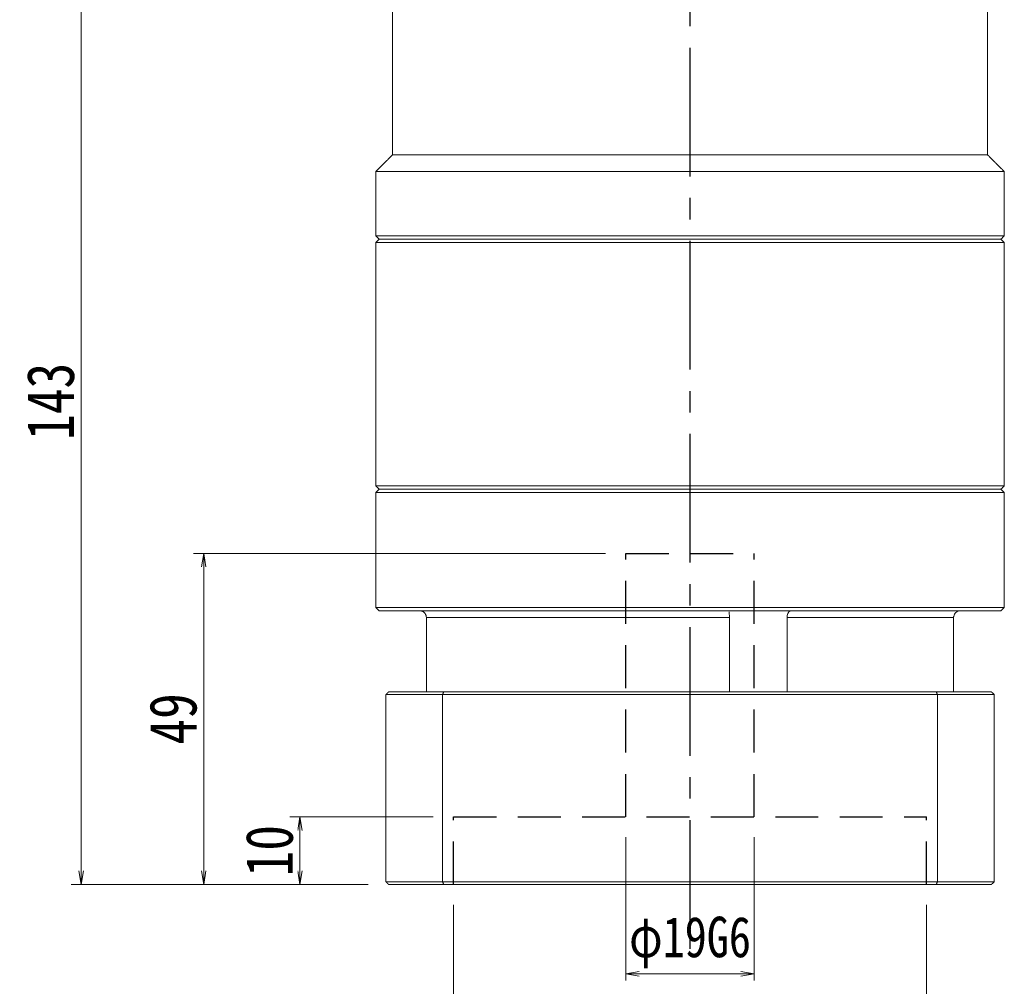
# Model space of a CAD drawing. Header units: millimetres. Extents: x -371 to 402, y -231 to 307.
# Tile 3 of 5: x -239 to -93, y -51 to 92. Entities that reach past the tile are written whole.
import ezdxf

# ---------------------------------------------------------------- set-up
doc = ezdxf.new("R2010")
doc.units = ezdxf.units.MM
doc.header["$PDSIZE"] = -5
doc.linetypes.add('CENTER2', pattern=[28.575, 19.05, -3.175, 3.175, -3.175])
doc.linetypes.add('DASHED2', pattern=[9.525, 6.35, -3.175])
doc.layers.get('0').update_dxf_attribs({"lineweight": 35})
doc.layers.add('3中心线层', color=1, linetype='CENTER2')
doc.layers.add('4虚线层', color=6, linetype='DASHED2')
doc.layers.add('尺寸线层', color=3, linetype='Continuous', lineweight=18)
doc.styles.add('宋体', font='SimSun.ttf', dxfattribs={"width": 0.8})
doc.dimstyles.new('A水平标注$0', dxfattribs={"dimtxt": 3.5, "dimasz": 2, "dimexe": 1.5, "dimexo": 3, "dimgap": 1.1, "dimtad": 1, "dimtoh": 1, "dimdec": 4, "dimdsep": 46, "dimtxsty": '宋体', "dimblk": 'OPEN', "dimcen": 3, "dimclrd": 3, "dimclre": 3, "dimclrt": 6, "dimadec": 0, "dimazin": 0, "dimtm": 1e-09, "dimtfac": 1, "dimtdec": 4, "dimtix": 1, "dimtmove": 0, "dimatfit": 3, "dimldrblk": 'OPEN', "dimfxl": 0, "dimlwd": 13, "dimlwe": 13, "dimarcsym": 0})
doc.dimstyles.new('D直径标注φ25', dxfattribs={"dimtxt": 3.5, "dimasz": 2, "dimexe": 1, "dimexo": 3, "dimtad": 1, "dimtoh": 1, "dimdec": 1, "dimdsep": 46, "dimtxsty": '宋体', "dimblk": 'OPEN', "dimcen": 3, "dimclrd": 3, "dimclre": 3, "dimclrt": 130, "dimadec": 0, "dimazin": 0, "dimtm": 1e-09, "dimtfac": 1, "dimtdec": 1, "dimtmove": 0, "dimatfit": 0, "dimldrblk": 'OPEN', "dimfxl": 0, "dimlwd": 13, "dimlwe": 13, "dimarcsym": 0})

# ---------------------------------------------------------------- blocks, each defined once
blk = doc.blocks.new('_Open')
at = {"color": 0, "linetype": 'ByBlock', "lineweight": -2}
for p, q in [((-1, 0.167), (0, 0)), ((-1, -0.167), (0, 0)), ((0, 0), (-1, 0))]:
    blk.add_line(p, q, dxfattribs=at)
blk = doc.blocks.new('*D33')
at = {"color": 3, "lineweight": 13, "transparency": 16777216}
for p, q in [((-174.62, -38.58), (-174.62, -63.89)), ((-104.62, -38.58), (-104.62, -63.89)), ((-172.62, -62.89), (-106.62, -62.89))]:
    blk.add_line(p, q, dxfattribs=at)
at = {"layer": 'Defpoints', "color": 0, "transparency": 16777216}
for p in [(-174.62, -35.58), (-104.62, -35.58), (-104.62, -62.89)]:
    blk.add_point(p, dxfattribs=at)
at = {"color": 3, "lineweight": 13, "transparency": 16777216, "xscale": 2, "yscale": 2, "zscale": 2, "rotation": 180}
blk.add_blockref('_Open', (-174.62, -62.89), dxfattribs=at)
at = {"color": 3, "lineweight": 13, "transparency": 16777216, "xscale": 2, "yscale": 2, "zscale": 2}
blk.add_blockref('_Open', (-104.62, -62.89), dxfattribs=at)
at = {"color": 130, "transparency": 16777216, "insert": (-139.62, -58.26), "char_height": 6, "attachment_point": 5, "style": '宋体'}
blk.add_mtext('φ70E7', dxfattribs=at)
blk = doc.blocks.new('*D34')
at = {"color": 3, "lineweight": 13, "transparency": 16777216}
for p, q in [((-149.12, -28.58), (-149.12, -49.79)), ((-130.12, -28.58), (-130.12, -49.79)), ((-147.12, -48.79), (-132.12, -48.79))]:
    blk.add_line(p, q, dxfattribs=at)
at = {"layer": 'Defpoints', "color": 0, "transparency": 16777216}
for p in [(-149.12, -25.58), (-130.12, -25.58), (-130.12, -48.79)]:
    blk.add_point(p, dxfattribs=at)
at = {"color": 3, "lineweight": 13, "transparency": 16777216, "xscale": 2, "yscale": 2, "zscale": 2, "rotation": 180}
blk.add_blockref('_Open', (-149.12, -48.79), dxfattribs=at)
at = {"color": 3, "lineweight": 13, "transparency": 16777216, "xscale": 2, "yscale": 2, "zscale": 2}
blk.add_blockref('_Open', (-130.12, -48.79), dxfattribs=at)
at = {"color": 130, "transparency": 16777216, "insert": (-139.62, -44.16), "char_height": 6, "attachment_point": 5, "style": '宋体'}
blk.add_mtext('φ19G6', dxfattribs=at)
blk = doc.blocks.new('*D35')
at = {"layer": 'Defpoints', "color": 0, "transparency": 16777216}
for p in [(-174.62, -25.58), (-197.33, -35.58), (-184.22, -35.58)]:
    blk.add_point(p, dxfattribs=at)
at = {"layer": '尺寸线层', "color": 3, "lineweight": 13, "transparency": 16777216}
for p, q in [((-177.62, -25.58), (-198.83, -25.58)), ((-197.33, -27.58), (-197.33, -33.58)), ((-187.22, -35.58), (-198.83, -35.58))]:
    blk.add_line(p, q, dxfattribs=at)
at = {"layer": '尺寸线层', "color": 3, "lineweight": 13, "transparency": 16777216, "xscale": 2, "yscale": 2, "zscale": 2}
for p, rotation in [((-197.33, -25.58), 90), ((-197.33, -35.58), 270)]:
    blk.add_blockref('_Open', p, dxfattribs=dict(at, rotation=rotation))
at = {"layer": '尺寸线层', "color": 6, "transparency": 16777216, "insert": (-201.83, -30.58), "char_height": 7, "attachment_point": 5, "rotation": 90, "style": '宋体', "bg_fill": 3, "box_fill_scale": 1.1, "bg_fill_color": 257, "bg_fill_transparency": 0}
blk.add_mtext('10', dxfattribs=at)
blk = doc.blocks.new('*D36')
at = {"layer": 'Defpoints', "color": 0, "transparency": 16777216}
for p in [(-149.12, 13.42), (-211.57, -35.58), (-184.22, -35.58)]:
    blk.add_point(p, dxfattribs=at)
at = {"layer": '尺寸线层', "color": 3, "lineweight": 13, "transparency": 16777216}
for p, q in [((-152.12, 13.42), (-213.07, 13.42)), ((-211.57, 11.42), (-211.57, -33.58)), ((-187.22, -35.58), (-213.07, -35.58))]:
    blk.add_line(p, q, dxfattribs=at)
at = {"layer": '尺寸线层', "color": 3, "lineweight": 13, "transparency": 16777216, "xscale": 2, "yscale": 2, "zscale": 2}
for p, rotation in [((-211.57, 13.42), 90), ((-211.57, -35.58), 270)]:
    blk.add_blockref('_Open', p, dxfattribs=dict(at, rotation=rotation))
at = {"layer": '尺寸线层', "color": 6, "transparency": 16777216, "insert": (-216.07, -11.08), "char_height": 7, "attachment_point": 5, "rotation": 90, "style": '宋体', "bg_fill": 3, "box_fill_scale": 1.1, "bg_fill_color": 256, "bg_fill_true_color": 13158600, "bg_fill_transparency": 0}
blk.add_mtext('49', dxfattribs=at)
blk = doc.blocks.new('*D37')
at = {"layer": 'Defpoints', "color": 0, "transparency": 16777216}
for p in [(-229.7, 107.42), (-184.12, 107.42), (-184.22, -35.58)]:
    blk.add_point(p, dxfattribs=at)
at = {"layer": '尺寸线层', "color": 3, "lineweight": 13, "transparency": 16777216}
for p, q in [((-187.12, 107.42), (-231.2, 107.42)), ((-229.7, -33.58), (-229.7, 105.42)), ((-187.22, -35.58), (-231.2, -35.58))]:
    blk.add_line(p, q, dxfattribs=at)
at = {"layer": '尺寸线层', "color": 3, "lineweight": 13, "transparency": 16777216, "xscale": 2, "yscale": 2, "zscale": 2}
for p, rotation in [((-229.7, 107.42), 90), ((-229.7, -35.58), 270)]:
    blk.add_blockref('_Open', p, dxfattribs=dict(at, rotation=rotation))
at = {"layer": '尺寸线层', "color": 6, "transparency": 16777216, "insert": (-234.2, 35.92), "char_height": 7, "attachment_point": 5, "rotation": 90, "style": '宋体', "bg_fill": 3, "box_fill_scale": 1.1, "bg_fill_color": 257, "bg_fill_transparency": 0}
blk.add_mtext('143', dxfattribs=at)

msp = doc.modelspace()

# ---------------------------------------------------------------- linework, layer by layer
at = {"color": 7, "linetype": 'Continuous', "lineweight": 15}
for p, q in [((-95.62, 72.42), (-183.62, 72.42)), ((-93.12, 69.92), (-186.12, 69.92)), ((-93.12, 60.42), (-186.12, 60.42)), ((-139.62, 59.92), (-185.62, 59.92)), ((-185.62, 59.92), (-93.62, 59.92)), ((-93.62, 59.92), (-139.62, 59.92)), ((-186.12, 59.42), (-139.62, 59.42)), ((-139.62, 59.42), (-93.12, 59.42)), ((-93.12, 23.42), (-186.12, 23.42)), ((-186.12, 22.42), (-139.62, 22.42)), ((-185.62, 22.92), (-93.62, 22.92)), ((-139.62, 22.92), (-185.62, 22.92)), ((-93.62, 22.92), (-139.62, 22.92)), ((-139.62, 22.42), (-93.12, 22.42)), ((-93.12, 5.42), (-186.12, 5.42)), ((-185.62, 4.92), (-93.62, 4.92)), ((-178.62, 3.92), (-133.79, 3.92)), ((-178.62, -7.08), (-178.62, 3.92)), ((-133.79, 3.92), (-133.79, -7.08)), ((-125.26, -7.08), (-125.26, 3.92)), ((-125.26, 3.92), (-100.62, 3.92)), ((-100.62, 3.92), (-100.62, -7.08)), ((-176.07, -7.08), (-184.22, -7.08)), ((-103.17, -7.08), (-176.07, -7.08)), ((-95.02, -7.08), (-103.17, -7.08)), ((-184.62, -7.48), (-176.22, -7.48)), ((-184.62, -7.48), (-184.62, -35.18)), ((-176.22, -7.48), (-103.03, -7.48)), ((-176.22, -7.48), (-176.22, -35.18)), ((-103.03, -7.48), (-103.03, -35.18)), ((-103.03, -7.48), (-94.62, -7.48)), ((-94.62, -7.48), (-94.62, -35.18)), ((-176.22, -35.18), (-184.62, -35.18)), ((-184.22, -35.58), (-176.07, -35.58)), ((-103.03, -35.18), (-176.22, -35.18)), ((-176.07, -35.58), (-103.17, -35.58)), ((-103.17, -35.58), (-95.02, -35.58)), ((-94.62, -35.18), (-103.03, -35.18))]:
    msp.add_line(p, q, dxfattribs=at)
for points in [[(-183.62, 72.42), (-183.62, 99.42)], [(-95.62, 99.42), (-95.62, 72.42)], [(-186.12, 69.92), (-183.62, 72.42)], [(-95.62, 72.42), (-93.12, 69.92)], [(-186.12, 60.42), (-186.12, 69.92)], [(-93.12, 69.92), (-93.12, 60.42)], [(-185.62, 59.92), (-186.12, 60.42)], [(-186.12, 59.42), (-185.62, 59.92)], [(-93.12, 60.42), (-93.62, 59.92)], [(-93.62, 59.92), (-93.12, 59.42)], [(-186.12, 23.42), (-186.12, 59.42)], [(-93.12, 59.42), (-93.12, 23.42)], [(-185.62, 22.92), (-186.12, 23.42)], [(-93.12, 23.42), (-93.62, 22.92)], [(-186.12, 22.42), (-185.62, 22.92)], [(-186.12, 5.42), (-186.12, 22.42)], [(-93.62, 22.92), (-93.12, 22.42)], [(-93.12, 22.42), (-93.12, 5.42)], [(-185.62, 4.92), (-186.12, 5.42)], [(-93.12, 5.42), (-93.62, 4.92)], [(-184.62, -7.48), (-184.22, -7.08)], [(-176.22, -7.48), (-176.07, -7.08)], [(-103.03, -7.48), (-103.17, -7.08)], [(-95.02, -7.08), (-94.62, -7.48)], [(-184.62, -35.18), (-184.22, -35.58)], [(-176.07, -35.58), (-176.22, -35.18)], [(-103.17, -35.58), (-103.03, -35.18)], [(-95.02, -35.58), (-94.62, -35.18)]]:
    msp.add_open_spline(points, degree=1, dxfattribs=at)
for points, knots in [([(-178.62, 3.92), (-178.63, 4.03), (-178.65, 4.25), (-178.81, 4.54), (-179.05, 4.77), (-179.33, 4.9), (-179.52, 4.91), (-179.6, 4.92)], [0, 0, 0, 0, 0.324175, 0.648284, 0.979229, 1.31686, 1.550819, 1.550819, 1.550819, 1.550819]), ([(-133.82, 4.79), (-133.83, 4.79), (-133.83, 4.74), (-133.82, 4.56), (-133.8, 4.26), (-133.8, 4.03), (-133.79, 3.92)], [0, 0, 0, 0, 0.0513916, 0.3237472, 0.6004135, 0.8771996, 0.8771996, 0.8771996, 0.8771996]), ([(-125.26, 3.92), (-125.26, 4.03), (-125.24, 4.25), (-125.14, 4.54), (-125.01, 4.77), (-124.87, 4.9), (-124.78, 4.91), (-124.75, 4.92)], [0, 0, 0, 0, 0.251379, 0.502708, 0.759337, 1.021151, 1.202573, 1.202573, 1.202573, 1.202573]), ([(-99.65, 4.92), (-99.66, 4.92), (-99.79, 4.92), (-100.02, 4.86), (-100.3, 4.69), (-100.51, 4.42), (-100.61, 4.15), (-100.62, 3.98), (-100.62, 3.92)], [0, 0, 0, 0, 0.050706, 0.376082, 0.704499, 1.040599, 1.37708, 1.551484, 1.551484, 1.551484, 1.551484])]:
    msp.add_open_spline(points, degree=3, knots=knots, dxfattribs=at)
at = {"layer": '3中心线层'}
msp.add_line((-139.62, -45.1), (-139.62, 107.42), dxfattribs=at)
at = {"layer": '4虚线层'}
for p, q in [((-149.12, 13.42), (-130.12, 13.42)), ((-149.12, -25.58), (-149.12, 13.42)), ((-130.12, -25.58), (-130.12, 13.42)), ((-174.62, -25.58), (-104.62, -25.58)), ((-174.62, -35.58), (-174.62, -25.58)), ((-104.62, -35.58), (-104.62, -25.58))]:
    msp.add_line(p, q, dxfattribs=at)

# ---------------------------------------------------------------- dimensions: what is measured, and where the dimension line sits
dim = msp.add_linear_dim(base=(-130.12, -48.79), p1=(-149.12, -25.58), p2=(-130.12, -25.58), text='φ<>G6', dimstyle='D直径标注φ25', override={"dimtxt": 6, "dimgap": 1.5, "dimtad": 1, "dimdec": 1, "dimlfac": 1, "dimpost": '<>', "dimse1": 0, "dimse2": 0, "dimsd1": 0, "dimsd2": 0, "dimtofl": 1, "dimtvp": 0.1, "dimtfill": 0})
dim.commit()
dim.dimension.update_dxf_attribs({"geometry": '*D34', "text_midpoint": (-139.62, -48.79), "dimtype": 160})
dim = msp.add_linear_dim(base=(-104.62, -62.89), p1=(-174.62, -35.58), p2=(-104.62, -35.58), text='φ<>E7', dimstyle='D直径标注φ25', override={"dimtxt": 6, "dimgap": 1.5, "dimtad": 1, "dimjust": 0, "dimdec": 1, "dimlfac": 1, "dimpost": '<>', "dimse1": 0, "dimse2": 0, "dimsd1": 0, "dimsd2": 0, "dimtofl": 1, "dimtvp": 0.1, "dimtfill": 0})
dim.commit()
dim.dimension.update_dxf_attribs({"geometry": '*D33', "text_midpoint": (-139.62, -58.26)})

# ---------------------------------------------------------------- next in the draw order: dimensions: what is measured, and where the dimension line sits
at = {"layer": '尺寸线层'}
dim = msp.add_linear_dim(base=(-197.33, -35.58), p1=(-174.62, -25.58), p2=(-184.22, -35.58), angle=90, dimstyle='A水平标注$0', override={"dimtxt": 7, "dimgap": 1, "dimdec": 1, "dimpost": '<>', "dimblk": 'Open', "dimtvp": 0.1, "dimtfill": 1, "dimtfillclr": 256}, dxfattribs=at)
dim.commit()
dim.dimension.update_dxf_attribs({"geometry": '*D35', "text_midpoint": (-201.83, -30.58)})

# ---------------------------------------------------------------- next in the draw order: dimensions: what is measured, and where the dimension line sits
dim = msp.add_linear_dim(base=(-211.57, -35.58), p1=(-149.12, 13.42), p2=(-184.22, -35.58), angle=90, dimstyle='A水平标注$0', override={"dimtxt": 7, "dimgap": 1, "dimdec": 1, "dimpost": '<>', "dimblk": 'Open', "dimtvp": 0.1, "dimtfill": 1, "dimtfillclr": 256}, dxfattribs=at)
dim.commit()
dim.dimension.update_dxf_attribs({"geometry": '*D36', "text_midpoint": (-216.07, -11.08)})

# ---------------------------------------------------------------- next in the draw order: dimensions: what is measured, and where the dimension line sits
dim = msp.add_linear_dim(base=(-229.7, 107.42), p1=(-184.22, -35.58), p2=(-184.12, 107.42), angle=90, dimstyle='A水平标注$0', override={"dimtxt": 7, "dimgap": 1, "dimdec": 1, "dimpost": '<>', "dimblk": 'Open', "dimtvp": 0.1, "dimtfill": 1, "dimtfillclr": 256}, dxfattribs=at)
dim.commit()
dim.dimension.update_dxf_attribs({"geometry": '*D37', "text_midpoint": (-234.2, 35.92)})

doc.saveas('drawing.dxf')
